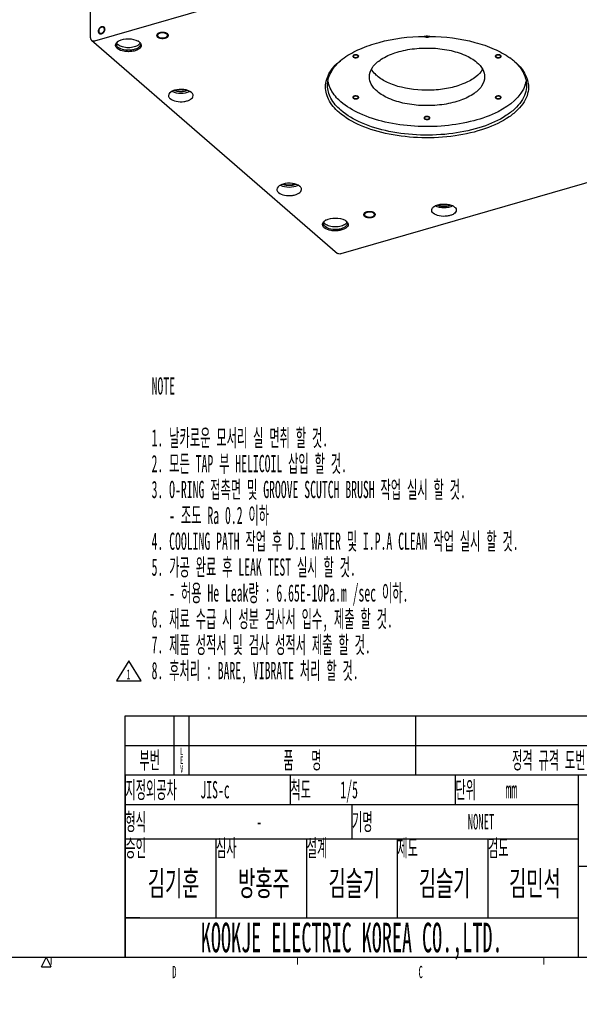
# Model space of a CAD drawing. Header units: millimetres. Extents: x -1 to 4195, y -1 to 2965.
# Tile 5 of 25: x 3123 to 3691, y 2 to 1001. Entities that reach past the tile are written whole.
import ezdxf

# ---------------------------------------------------------------- set-up
doc = ezdxf.new("R2010")
doc.units = ezdxf.units.MM
doc.header["$LTSCALE"] = 231.275
doc.layers.get('0').update_dxf_attribs({"linetype": 'CONTINUOUS'})
doc.layers.add('02___PRT_ALL_AXES', color=7, linetype='CONTINUOUS')
doc.layers.add('7_ALL_FEATURES', color=7, linetype='CONTINUOUS')
doc.styles.get("Standard").update_dxf_attribs({"font": 'txt', "width": 0.5})

# ---------------------------------------------------------------- blocks, each defined once
blk = doc.blocks.new('NAME_BL3', base_point=(3446.77, 142.69))
at = {"color": 2, "linetype": 'Continuous'}
for p, q in [((3230, 90), (3230, 105)), ((3245, 90), (3230, 90))]:
    blk.add_line(p, q, dxfattribs=at)
for s, height, width, p in [('NONET', 15.75, 0.5, (3577.81, 179.63)), ('-', 15.75, 0.5, (3363.56, 179.63)), ('김기훈', 25, 0.583333, (3253.13, 112.5)), ('방홍주', 25, 0.583333, (3344.79, 112.5)), ('김슬기', 25, 0.583333, (3436.46, 112.5)), ('김슬기', 25, 0.583333, (3528.13, 112.5)), ('김민석', 25, 0.583333, (3619.79, 112.5))]:
    blk.add_text(s, height=height, dxfattribs=dict(at, width=width)).set_placement(p)
blk = doc.blocks.new('REV_MARK_BL4', base_point=(3233.94, 340.64))
at = {"color": 2, "linetype": 'Continuous'}
for p, q in [((3233.94, 350.64), (3221.44, 330.64)), ((3246.44, 330.64), (3233.94, 350.64)), ((3221.44, 330.64), (3246.44, 330.64))]:
    blk.add_line(p, q, dxfattribs=at)
at = {"color": 2, "linetype": 'Continuous', "width": 0.5}
blk.add_text('1', height=10, dxfattribs=at).set_placement((3231.44, 332.08))

msp = doc.modelspace()

# ---------------------------------------------------------------- linework, layer by layer
at = {"color": 2, "linetype": 'Continuous'}
for p, q in [((3230, 235), (3230, 295)), ((3230, 295), (4155, 295)), ((3280, 235), (3280, 295)), ((3295, 235), (3295, 295)), ((3525, 235), (3525, 295)), ((3230, 265), (4155, 265)), ((3230, 235), (3690, 235)), ((3230, 235), (3230, 205)), ((3230, 235), (4155, 235)), ((3397.5, 235), (3397.5, 205)), ((3565, 235), (3565, 205)), ((3690, 235), (3690, 205)), ((3690, 235), (3780, 235)), ((3690, 235), (3690, 50)), ((3230, 205), (3690, 205)), ((3230, 204.9999), (3690, 204.9999)), ((3230, 204.9999), (3230, 169.9999)), ((3230, 204.9999), (3690, 204.9999)), ((3230, 204.9999), (3230, 169.9999)), ((3460, 204.9999), (3460, 169.9999)), ((3460, 204.9999), (3460, 169.9999)), ((3690, 204.9999), (3690, 169.9999)), ((3690, 204.9999), (3690, 169.9999)), ((3230, 169.9999), (3690, 169.9999)), ((3230, 169.9999), (3230, 89.9999)), ((3230, 169.9999), (3690, 169.9999)), ((3230, 169.9999), (3690, 169.9999)), ((3322, 169.9999), (3322, 89.9999)), ((3414, 169.9999), (3414, 89.9999)), ((3414, 169.9999), (3598, 169.9999)), ((3414, 169.9999), (3414, 89.9999)), ((3506, 169.9999), (3506, 89.9999)), ((3506, 169.9999), (3506, 89.9999)), ((3598, 169.9999), (3598, 89.9999)), ((3598, 169.9999), (3598, 89.9999)), ((3690, 169.9999), (3690, 89.9999)), ((3690, 142.5), (3780, 142.5)), ((3230, 90), (3690, 90)), ((3230, 90), (3230, 50)), ((3230, 89.9999), (3690, 89.9999)), ((3414, 89.9999), (3598, 89.9999)), ((3690, 90), (3690, 50)), ((3230, 50), (3690, 50)), ((3690, 50), (3780, 50))]:
    msp.add_line(p, q, dxfattribs=at)
at = {"color": 7, "linetype": 'Continuous'}
for p, q in [((3230, 235), (4154.9999, 235)), ((3230, 50), (3230, 235)), ((100.0001, 50), (4180, 50))]:
    msp.add_line(p, q, dxfattribs=at)
at = {"color": 2, "linetype": 'Continuous', "const_width": 1.25}
for points in [[(3150, 50), (3144.9999, 40)], [(3155, 40), (3150, 50)], [(3155, 50), (3155, 42.5)], [(3405, 50), (3405, 42.5)], [(3655.0001, 50), (3655.0001, 42.5)], [(3144.9999, 40), (3155, 40)]]:
    msp.add_lwpolyline(points, dxfattribs=at)
at = {"color": 2, "linetype": 'Continuous'}
for points in [[(3209.6485, 991.7174), (3209.6375, 991.8264), (3209.6097, 992.0414), (3209.6026, 992.3813), (3209.4747, 992.6605), (3209.4073, 992.9761), (3209.2185, 993.207), (3209.0891, 993.4839), (3208.8432, 993.6612), (3208.6485, 993.8951), (3208.3659, 994.0024), (3208.1236, 994.1741), (3207.8083, 994.2149), (3207.5241, 994.3225), (3207.1887, 994.2938), (3206.875, 994.334), (3206.5256, 994.2349), (3206.1828, 994.2033), (3205.8494, 994.0409), (3205.5071, 993.9416), (3205.1911, 993.7206), (3204.856, 993.557), (3204.5706, 993.2856), (3204.2563, 993.0656), (3204.0081, 992.748), (3203.718, 992.4695), (3203.5291, 992.1325), (3203.2874, 991.8203), (3203.1556, 991.467), (3202.9661, 991.1281), (3202.8975, 990.7729), (3202.7685, 990.4221), (3202.7602, 990.0695), (3202.7316, 989.8348), (3202.7202, 989.7174)], [(3202.7202, 989.7174), (3202.7312, 989.6084), (3202.759, 989.3934), (3202.7661, 989.0535), (3202.894, 988.7742), (3202.9614, 988.4586), (3203.1502, 988.2278), (3203.2796, 987.9509), (3203.5255, 987.7735), (3203.7202, 987.5397), (3204.0028, 987.4324), (3204.2451, 987.2607), (3204.5604, 987.2199), (3204.8446, 987.1123), (3205.18, 987.141), (3205.4937, 987.1007), (3205.8431, 987.1999), (3206.1859, 987.2315), (3206.5193, 987.3939), (3206.8616, 987.4932), (3207.1776, 987.7142), (3207.5127, 987.8778), (3207.7981, 988.1491), (3208.1124, 988.3692), (3208.3606, 988.6867), (3208.6507, 988.9652), (3208.8396, 989.3023), (3209.0813, 989.6144), (3209.2131, 989.9677), (3209.4026, 990.3066), (3209.4712, 990.6619), (3209.6002, 991.0126), (3209.6085, 991.3653), (3209.6371, 991.6), (3209.6485, 991.7174)], [(3273.244, 986.9818), (3273.1303, 987.0612), (3272.8956, 987.2164), (3272.5888, 987.4698), (3272.1231, 987.6516), (3271.7319, 987.8737), (3271.2014, 988.0059), (3270.7352, 988.1856), (3270.1514, 988.2654), (3269.608, 988.3986), (3269.0207, 988.4179), (3268.4478, 988.4942), (3267.8608, 988.4566), (3267.2703, 988.4757), (3266.7081, 988.3816), (3266.1243, 988.3438), (3265.5988, 988.1938), (3265.0261, 988.0959), (3264.5834, 987.9019), (3264.0705, 987.7533), (3263.7087, 987.5192), (3263.264, 987.3239), (3262.9996, 987.0586), (3262.6402, 986.8255), (3262.4807, 986.5336), (3262.2143, 986.2619), (3262.1756, 985.9682), (3262.023, 985.6818), (3262.0983, 985.3883), (3262.0601, 985.0931), (3262.2478, 984.8118), (3262.3257, 984.5208), (3262.6166, 984.2545), (3262.7699, 984.0723), (3262.8516, 983.9818)], [(3262.8516, 983.9818), (3262.9653, 983.9025), (3263.2, 983.7472), (3263.5068, 983.4938), (3263.9725, 983.3121), (3264.3637, 983.09), (3264.8942, 982.9577), (3265.3604, 982.778), (3265.9442, 982.6983), (3266.4876, 982.5651), (3267.0749, 982.5457), (3267.6478, 982.4694), (3268.2348, 982.5071), (3268.8253, 982.4879), (3269.3875, 982.5821), (3269.9713, 982.6198), (3270.4968, 982.7698), (3271.0695, 982.8677), (3271.5122, 983.0617), (3272.0251, 983.2103), (3272.3869, 983.4445), (3272.8316, 983.6397), (3273.096, 983.905), (3273.4554, 984.1381), (3273.6149, 984.43), (3273.8813, 984.7017), (3273.92, 984.9954), (3274.0726, 985.2818), (3273.9973, 985.5753), (3274.0354, 985.8705), (3273.8478, 986.1518), (3273.7699, 986.4428), (3273.479, 986.7091), (3273.3257, 986.8913), (3273.244, 986.9818)], [(3483.244, 805.1165), (3483.1303, 805.1958), (3482.8956, 805.3511), (3482.5888, 805.6045), (3482.1231, 805.7862), (3481.7319, 806.0083), (3481.2014, 806.1406), (3480.7352, 806.3203), (3480.1514, 806.4), (3479.608, 806.5332), (3479.0207, 806.5526), (3478.4478, 806.6289), (3477.8608, 806.5912), (3477.2703, 806.6104), (3476.7081, 806.5162), (3476.1243, 806.4785), (3475.5988, 806.3285), (3475.0261, 806.2306), (3474.5834, 806.0366), (3474.0705, 805.888), (3473.7087, 805.6538), (3473.264, 805.4586), (3472.9996, 805.1933), (3472.6402, 804.9602), (3472.4807, 804.6683), (3472.2143, 804.3966), (3472.1756, 804.1029), (3472.023, 803.8165), (3472.0983, 803.523), (3472.0601, 803.2278), (3472.2478, 802.9465), (3472.3257, 802.6555), (3472.6166, 802.3892), (3472.7699, 802.207), (3472.8516, 802.1165)], [(3472.8516, 802.1165), (3472.9653, 802.0371), (3473.2, 801.8819), (3473.5068, 801.6285), (3473.9725, 801.4467), (3474.3637, 801.2246), (3474.8942, 801.0924), (3475.3604, 800.9127), (3475.9442, 800.8329), (3476.4876, 800.6997), (3477.0749, 800.6804), (3477.6478, 800.6041), (3478.2348, 800.6417), (3478.8253, 800.6226), (3479.3875, 800.7167), (3479.9713, 800.7545), (3480.4968, 800.9045), (3481.0695, 801.0024), (3481.5122, 801.1964), (3482.0251, 801.345), (3482.3869, 801.5791), (3482.8316, 801.7744), (3483.096, 802.0397), (3483.4554, 802.2728), (3483.6149, 802.5647), (3483.8813, 802.8364), (3483.92, 803.1301), (3484.0726, 803.4165), (3483.9973, 803.71), (3484.0354, 804.0052), (3483.8478, 804.2865), (3483.7699, 804.5775), (3483.479, 804.8437), (3483.3257, 805.026), (3483.244, 805.1165)]]:
    msp.add_open_spline(points, degree=3, dxfattribs=at)
for points, knots in [([(3533.8343, 984.4463), (3533.9792, 984.3454), (3534.2628, 984.1403), (3535.0568, 983.8362), (3536.2637, 983.6272), (3537.5288, 983.7739), (3538.3761, 984.0356), (3538.7028, 984.227), (3538.8685, 984.3209)], [0, 0, 0, 0, 0.125, 0.25, 0.5, 0.75, 0.875, 1, 1, 1, 1]), ([(3464.1193, 965.8213), (3463.7308, 965.8022), (3462.9489, 965.7534), (3461.6024, 965.2933), (3460.9627, 964.5166), (3461.2724, 963.7364), (3461.9441, 963.2306), (3462.773, 962.9589), (3463.5188, 962.8371), (3463.9216, 962.8311), (3464.1193, 962.8213)], [0, 0, 0, 0, 0.125, 0.25, 0.5, 0.625, 0.75, 0.875, 0.9375, 1, 1, 1, 1]), ([(3464.1193, 962.8213), (3464.5077, 962.8403), (3465.2896, 962.8891), (3466.6361, 963.3492), (3467.2758, 964.1259), (3466.9661, 964.9061), (3466.2944, 965.4119), (3465.4655, 965.6836), (3464.7197, 965.8054), (3464.3169, 965.8114), (3464.1193, 965.8213)], [0, 0, 0, 0, 0.125, 0.25, 0.5, 0.625, 0.75, 0.875, 0.9375, 1, 1, 1, 1]), ([(3606.1474, 965.0713), (3606.0668, 964.9824), (3605.9088, 964.8551), (3605.8464, 964.6613), (3605.7534, 964.5209), (3605.7711, 964.373), (3605.7321, 964.2271), (3605.8089, 964.0808), (3605.8295, 963.9299), (3605.9594, 963.7978), (3606.0373, 963.655), (3606.2137, 963.5362), (3606.4975, 963.2797), (3607.2214, 962.9967), (3608.0537, 962.8285), (3608.6416, 962.8326), (3608.9338, 962.815), (3609.2263, 962.8529), (3609.5283, 962.8633), (3609.7923, 962.9283), (3610.0785, 962.9669), (3610.3139, 963.0565), (3610.5788, 963.1222), (3610.7767, 963.2325), (3611.081, 963.3551), (3611.2277, 963.4906), (3611.3436, 963.5713)], [0, 0, 0, 0, 0.0625, 0.09375, 0.125, 0.15625, 0.1875, 0.21875, 0.25, 0.28125, 0.3125, 0.34375, 0.375, 0.5, 0.625, 0.65625, 0.6875, 0.71875, 0.75, 0.78125, 0.8125, 0.84375, 0.875, 0.90625, 0.9375, 1, 1, 1, 1]), ([(3611.3436, 963.5713), (3611.4242, 963.6601), (3611.5822, 963.7874), (3611.6446, 963.9812), (3611.7376, 964.1216), (3611.7199, 964.2695), (3611.7589, 964.4154), (3611.682, 964.5617), (3611.6615, 964.7126), (3611.5316, 964.8447), (3611.4537, 964.9875), (3611.2772, 965.1064), (3610.9935, 965.3628), (3610.2696, 965.6458), (3609.4373, 965.814), (3608.8494, 965.8099), (3608.5572, 965.8276), (3608.2646, 965.7896), (3607.9627, 965.7793), (3607.6987, 965.7142), (3607.4125, 965.6757), (3607.1771, 965.586), (3606.9122, 965.5203), (3606.7143, 965.41), (3606.41, 965.2874), (3606.2633, 965.1519), (3606.1474, 965.0713)], [0, 0, 0, 0, 0.0625, 0.09375, 0.125, 0.15625, 0.1875, 0.21875, 0.25, 0.28125, 0.3125, 0.34375, 0.375, 0.5, 0.625, 0.65625, 0.6875, 0.71875, 0.75, 0.78125, 0.8125, 0.84375, 0.875, 0.90625, 0.9375, 1, 1, 1, 1]), ([(3293.1653, 929.6563), (3292.9275, 929.5648), (3292.4459, 929.386), (3291.7593, 929.0932), (3290.9474, 928.8864), (3290.2478, 928.7358), (3289.7076, 928.5893), (3289.1079, 928.5295), (3288.3654, 928.4475), (3287.4738, 928.3357), (3286.5547, 928.3744), (3285.6353, 928.3379), (3284.7447, 928.4517), (3284.003, 928.5355), (3283.4038, 928.5966), (3282.8649, 928.7444), (3282.1671, 928.8964), (3281.3556, 929.1059), (3280.6558, 929.4081), (3280.168, 929.5918), (3279.9267, 929.6859)], [0, 0, 0, 0, 0.0625, 0.125, 0.1875, 0.25, 0.28125, 0.3125, 0.375, 0.4375, 0.5, 0.5625, 0.625, 0.6875, 0.71875, 0.75, 0.8125, 0.875, 0.9375, 1, 1, 1, 1]), ([(3461.5212, 923.3213), (3461.4406, 923.2324), (3461.2825, 923.1051), (3461.2202, 922.9113), (3461.1272, 922.7709), (3461.1448, 922.623), (3461.1059, 922.4771), (3461.1827, 922.3308), (3461.2033, 922.1799), (3461.3331, 922.0478), (3461.4111, 921.905), (3461.5875, 921.7862), (3461.8713, 921.5297), (3462.5952, 921.2467), (3463.4274, 921.0785), (3464.0153, 921.0826), (3464.3076, 921.065), (3464.6001, 921.1029), (3464.902, 921.1133), (3465.166, 921.1783), (3465.4522, 921.2169), (3465.6877, 921.3065), (3465.9525, 921.3722), (3466.1504, 921.4825), (3466.4547, 921.6051), (3466.6014, 921.7406), (3466.7173, 921.8213)], [0, 0, 0, 0, 0.0625, 0.09375, 0.125, 0.15625, 0.1875, 0.21875, 0.25, 0.28125, 0.3125, 0.34375, 0.375, 0.5, 0.625, 0.65625, 0.6875, 0.71875, 0.75, 0.78125, 0.8125, 0.84375, 0.875, 0.90625, 0.9375, 1, 1, 1, 1]), ([(3466.7173, 921.8213), (3466.798, 921.9101), (3466.956, 922.0374), (3467.0183, 922.2312), (3467.1113, 922.3716), (3467.0937, 922.5195), (3467.1326, 922.6654), (3467.0558, 922.8117), (3467.0353, 922.9626), (3466.9054, 923.0947), (3466.8274, 923.2375), (3466.651, 923.3564), (3466.3673, 923.6128), (3465.6433, 923.8958), (3464.8111, 924.064), (3464.2232, 924.0599), (3463.9309, 924.0776), (3463.6384, 924.0396), (3463.3365, 924.0293), (3463.0725, 923.9642), (3462.7863, 923.9257), (3462.5508, 923.836), (3462.286, 923.7703), (3462.0881, 923.66), (3461.7838, 923.5374), (3461.6371, 923.4019), (3461.5212, 923.3213)], [0, 0, 0, 0, 0.0625, 0.09375, 0.125, 0.15625, 0.1875, 0.21875, 0.25, 0.28125, 0.3125, 0.34375, 0.375, 0.5, 0.625, 0.65625, 0.6875, 0.71875, 0.75, 0.78125, 0.8125, 0.84375, 0.875, 0.90625, 0.9375, 1, 1, 1, 1]), ([(3608.7455, 924.0713), (3608.357, 924.0522), (3607.5751, 924.0034), (3606.2287, 923.5433), (3605.589, 922.7666), (3605.8986, 921.9864), (3606.5703, 921.4806), (3607.3993, 921.2089), (3608.145, 921.0871), (3608.5478, 921.0811), (3608.7455, 921.0713)], [0, 0, 0, 0, 0.125, 0.25, 0.5, 0.625, 0.75, 0.875, 0.9375, 1, 1, 1, 1]), ([(3608.7455, 921.0713), (3609.134, 921.0903), (3609.9159, 921.1391), (3611.2623, 921.5992), (3611.902, 922.3759), (3611.5924, 923.1561), (3610.9206, 923.6619), (3610.0917, 923.9336), (3609.3459, 924.0554), (3608.9432, 924.0614), (3608.7455, 924.0713)], [0, 0, 0, 0, 0.125, 0.25, 0.5, 0.625, 0.75, 0.875, 0.9375, 1, 1, 1, 1]), ([(3539.0304, 902.4463), (3538.9168, 902.5256), (3538.7744, 902.657), (3538.4726, 902.7827), (3538.0632, 902.9926), (3537.2194, 903.1731), (3536.3279, 903.2277), (3535.7622, 903.1476), (3535.4707, 903.1269), (3535.2078, 903.0524), (3534.9216, 903.0033), (3534.7002, 902.9063), (3534.4437, 902.832), (3534.2628, 902.7149), (3534.0405, 902.6173), (3533.9083, 902.4847), (3533.7286, 902.3681), (3533.6488, 902.2222), (3533.5156, 902.0863), (3533.4963, 901.9395), (3533.42, 901.7963), (3533.4575, 901.6495), (3533.4389, 901.502), (3533.5311, 901.3611), (3533.5912, 901.1681), (3533.7526, 901.0368), (3533.8343, 900.9463)], [0, 0, 0, 0, 0.0625, 0.09375, 0.125, 0.25, 0.375, 0.40625, 0.4375, 0.46875, 0.5, 0.53125, 0.5625, 0.59375, 0.625, 0.65625, 0.6875, 0.71875, 0.75, 0.78125, 0.8125, 0.84375, 0.875, 0.90625, 0.9375, 1, 1, 1, 1]), ([(3533.8343, 900.9463), (3533.9479, 900.8669), (3534.0904, 900.7355), (3534.3921, 900.6098), (3534.8015, 900.3999), (3535.6453, 900.2194), (3536.5368, 900.1649), (3537.1026, 900.2449), (3537.394, 900.2657), (3537.6569, 900.3401), (3537.9432, 900.3892), (3538.1646, 900.4862), (3538.421, 900.5605), (3538.6019, 900.6776), (3538.8243, 900.7752), (3538.9565, 900.9079), (3539.1362, 901.0244), (3539.2159, 901.1704), (3539.3491, 901.3062), (3539.3685, 901.453), (3539.4447, 901.5963), (3539.4072, 901.743), (3539.4259, 901.8906), (3539.3337, 902.0314), (3539.2736, 902.2245), (3539.1122, 902.3557), (3539.0304, 902.4463)], [0, 0, 0, 0, 0.0625, 0.09375, 0.125, 0.25, 0.375, 0.40625, 0.4375, 0.46875, 0.5, 0.53125, 0.5625, 0.59375, 0.625, 0.65625, 0.6875, 0.71875, 0.75, 0.78125, 0.8125, 0.84375, 0.875, 0.90625, 0.9375, 1, 1, 1, 1]), ([(3403.1653, 834.3935), (3402.9275, 834.3021), (3402.4459, 834.1232), (3401.7593, 833.8304), (3400.9474, 833.6236), (3400.2478, 833.473), (3399.7076, 833.3265), (3399.1079, 833.2668), (3398.3654, 833.1847), (3397.4738, 833.073), (3396.5547, 833.1116), (3395.6353, 833.0751), (3394.7447, 833.1889), (3394.003, 833.2727), (3393.4038, 833.3338), (3392.8649, 833.4816), (3392.1671, 833.6336), (3391.3556, 833.8431), (3390.6558, 834.1453), (3390.168, 834.329), (3389.9267, 834.4231)], [0, 0, 0, 0, 0.0625, 0.125, 0.1875, 0.25, 0.28125, 0.3125, 0.375, 0.4375, 0.5, 0.5625, 0.625, 0.6875, 0.71875, 0.75, 0.8125, 0.875, 0.9375, 1, 1, 1, 1]), ([(3547.0196, 813.3767), (3547.2558, 813.2841), (3547.7342, 813.1032), (3548.4156, 812.8073), (3549.2237, 812.5969), (3549.9206, 812.4431), (3550.4581, 812.2942), (3551.0568, 812.2318), (3551.7977, 812.1464), (3552.6873, 812.0307), (3553.6071, 812.0652), (3554.5258, 812.0246), (3555.4184, 812.1344), (3556.1615, 812.2149), (3556.7618, 812.2733), (3557.3033, 812.4187), (3558.0038, 812.5676), (3558.8191, 812.7735), (3559.5242, 813.0725), (3560.0153, 813.254), (3560.2582, 813.3471)], [0, 0, 0, 0, 0.0625, 0.125, 0.1875, 0.25, 0.28125, 0.3125, 0.375, 0.4375, 0.5, 0.5625, 0.625, 0.6875, 0.71875, 0.75, 0.8125, 0.875, 0.9375, 1, 1, 1, 1])]:
    msp.add_open_spline(points, degree=3, knots=knots, dxfattribs=at)
at = {"layer": '02___PRT_ALL_AXES', "color": 7, "linetype": 'Continuous'}
for centre, radius, start, end in [((3207.1633, 991.8484), 1.9042, 49.1689453, 54.5981292), ((3606.8666, 964.3213), 0.6211, 171.356052, 179.8436564), ((3610.6244, 964.3212), 0.6211, 351.356052, 359.8436564), ((3462.1078, 943.6535), 26.6918, 190.7656035, 194.7567496), ((3462.9991, 943.8878), 27.6133, 194.7557479, 197.7536394), ((3610.3106, 943.7586), 27.1499, 341.9318608, 349.6339839), ((3462.2403, 922.5713), 0.6211, 171.356052, 179.8436564), ((3465.9982, 922.5712), 0.6211, 351.356052, 359.8436564), ((3534.5534, 901.6962), 0.6211, 180.1563436, 188.643948), ((3538.3113, 901.6963), 0.6211, 0.1563436, 8.643948)]:
    msp.add_arc(centre, radius, start, end, dxfattribs=at)
for points in [[(3203.464, 991.0589), (3203.324, 990.6798), (3203.2399, 990.2715), (3203.2399, 989.8674)], [(3203.2399, 989.8674), (3203.2399, 989.5056), (3203.3102, 989.1328), (3203.464, 988.8053)], [(3208.9047, 992.6295), (3208.7878, 992.8786), (3208.6165, 993.1092), (3208.4083, 993.2892)], [(3209.1288, 991.5674), (3209.1288, 991.9292), (3209.0585, 992.302), (3208.9047, 992.6295)], [(3208.9047, 990.3759), (3209.0447, 990.755), (3209.1288, 991.1632), (3209.1288, 991.5674)], [(3203.464, 988.8053), (3203.581, 988.5562), (3203.7522, 988.3255), (3203.9604, 988.1456)], [(3203.9604, 988.1456), (3204.2618, 987.8852), (3204.6623, 987.7214), (3205.0575, 987.6718)], [(3262.9914, 985.149), (3263.0653, 984.8697), (3263.2319, 984.612), (3263.429, 984.4008)], [(3263.6311, 984.2068), (3264.0116, 983.8772), (3264.4732, 983.6393), (3264.9431, 983.4588)], [(3272.4645, 986.7568), (3272.084, 987.0864), (3271.6224, 987.3243), (3271.1525, 987.5049)], [(3273.1042, 985.8147), (3273.0303, 986.0939), (3272.8637, 986.3516), (3272.6666, 986.5628)], [(3534.5638, 984.3663), (3535.0142, 984.1131), (3535.5445, 983.9989), (3536.0598, 983.9602)], [(3536.0598, 983.9602), (3536.4288, 983.9325), (3536.8035, 983.9454), (3537.1693, 984.0018)], [(3537.1693, 984.0018), (3537.5314, 984.0576), (3537.8945, 984.1556), (3538.2205, 984.3227)], [(3461.6819, 964.0431), (3461.7783, 963.8321), (3461.9682, 963.6652), (3462.1647, 963.5419)], [(3466.5566, 964.5994), (3466.4602, 964.8104), (3466.2703, 964.9773), (3466.0738, 965.1006)], [(3606.2454, 964.323), (3606.245, 964.1597), (3606.3174, 963.993), (3606.4183, 963.8646)], [(3606.5804, 964.9463), (3606.423, 964.81), (3606.2837, 964.6205), (3606.2525, 964.4147)], [(3608.0086, 963.1268), (3608.3744, 963.0704), (3608.749, 963.0575), (3609.1181, 963.0852)], [(3609.4824, 965.5157), (3609.1166, 965.5721), (3608.7419, 965.585), (3608.3729, 965.5573)], [(3610.9106, 963.6963), (3611.0679, 963.8326), (3611.2073, 964.022), (3611.2385, 964.2278)], [(3611.2456, 964.3195), (3611.246, 964.4828), (3611.1736, 964.6495), (3611.0727, 964.7779)], [(3461.6192, 922.573), (3461.6188, 922.4097), (3461.6911, 922.243), (3461.7921, 922.1146)], [(3461.9542, 923.1963), (3461.7968, 923.06), (3461.6575, 922.8705), (3461.6262, 922.6647)], [(3463.3824, 921.3768), (3463.7481, 921.3204), (3464.1228, 921.3075), (3464.4919, 921.3352)], [(3464.8561, 923.7657), (3464.4904, 923.8221), (3464.1157, 923.835), (3463.7466, 923.8073)], [(3466.2843, 921.9463), (3466.4417, 922.0826), (3466.581, 922.272), (3466.6123, 922.4778)], [(3466.6193, 922.5695), (3466.6197, 922.7328), (3466.5474, 922.8995), (3466.4464, 923.0279)], [(3606.3082, 922.2931), (3606.4046, 922.0821), (3606.5944, 921.9152), (3606.7909, 921.7919)], [(3611.1828, 922.8494), (3611.0864, 923.0604), (3610.8965, 923.2273), (3610.7001, 923.3506)], [(3533.9394, 901.6028), (3533.964, 901.4403), (3534.0565, 901.2862), (3534.1687, 901.166)], [(3536.805, 902.9323), (3536.4359, 902.96), (3536.0613, 902.9471), (3535.6955, 902.8907)], [(3536.0598, 900.4602), (3536.4288, 900.4325), (3536.8035, 900.4454), (3537.1693, 900.5018)], [(3538.9254, 901.7897), (3538.9007, 901.9523), (3538.8083, 902.1063), (3538.6961, 902.2265)], [(3472.9914, 803.2836), (3473.0653, 803.0043), (3473.2319, 802.7467), (3473.429, 802.5355)], [(3473.6311, 802.3415), (3474.0116, 802.0119), (3474.4732, 801.774), (3474.9431, 801.5934)], [(3482.4645, 804.8915), (3482.084, 805.2211), (3481.6224, 805.459), (3481.1525, 805.6395)], [(3483.1042, 803.9493), (3483.0303, 804.2286), (3482.8637, 804.4863), (3482.6666, 804.6974)]]:
    msp.add_open_spline(points, degree=3, dxfattribs=at)
for points, knots in [([(3208.2664, 993.4005), (3207.5446, 993.9135), (3205.1791, 993.7246), (3203.8342, 992.061), (3203.464, 991.0589)], [0, 0, 0, 0, 0.45324209, 1, 1, 1, 1]), ([(3205.0575, 987.6718), (3205.4317, 987.6247), (3207.0934, 987.8052), (3208.4698, 989.1986), (3208.9047, 990.3759)], [0, 0, 0, 0, 0.23105415, 1, 1, 1, 1]), ([(3271.1525, 987.5049), (3270.326, 987.8224), (3268.4664, 988.1165), (3265.6484, 987.973), (3262.9465, 986.6963), (3262.9478, 985.4799)], [0, 0, 0, 0, 0.29274452, 0.59780784, 1, 1, 1, 1]), ([(3262.9478, 985.4799), (3262.9478, 985.4245), (3262.9553, 985.3129), (3262.9771, 985.2032), (3262.9914, 985.149)], [0, 0, 0, 0, 0.496673, 1, 1, 1, 1]), ([(3263.429, 984.4008), (3263.4604, 984.3672), (3263.5261, 984.3008), (3263.5952, 984.2379), (3263.6311, 984.2068)], [0, 0, 0, 0, 0.49239932, 1, 1, 1, 1]), ([(3264.9431, 983.4588), (3265.7696, 983.1412), (3267.6292, 982.8471), (3270.4472, 982.9906), (3273.1491, 984.2674), (3273.1478, 985.4837)], [0, 0, 0, 0, 0.29274452, 0.59780784, 1, 1, 1, 1]), ([(3272.6666, 986.5628), (3272.6352, 986.5964), (3272.5695, 986.6629), (3272.5004, 986.7258), (3272.4645, 986.7568)], [0, 0, 0, 0, 0.49239932, 1, 1, 1, 1]), ([(3273.1478, 985.4837), (3273.1478, 985.5391), (3273.1403, 985.6507), (3273.1185, 985.7604), (3273.1042, 985.8147)], [0, 0, 0, 0, 0.496673, 1, 1, 1, 1]), ([(3534.2673, 984.5713), (3534.3111, 984.5334), (3534.4069, 984.4602), (3534.5094, 984.3969), (3534.5638, 984.3663)], [0, 0, 0, 0, 0.48102866, 1, 1, 1, 1]), ([(3223.0145, 975.9459), (3222.8711, 976.0701), (3222.3608, 976.5503), (3221.9327, 977.1277), (3221.7169, 977.5916)], [0, 0, 0, 0, 0.27050478, 1, 1, 1, 1]), ([(3243.7991, 975.9459), (3242.5618, 974.8742), (3239.0774, 973.3832), (3233.407, 972.7046), (3227.7362, 973.3827), (3224.252, 974.8742), (3223.0145, 975.9459)], [0, 0, 0, 0, 0.22394842, 0.49999808, 0.77602605, 1, 1, 1, 1]), ([(3245.1386, 977.685), (3244.927, 977.1939), (3244.4842, 976.5812), (3243.9505, 976.077), (3243.7991, 975.9459)], [0, 0, 0, 0, 0.72754263, 1, 1, 1, 1]), ([(3477.9328, 943.4463), (3477.9327, 946.7467), (3480.7454, 954.1582), (3490.5725, 962.3723), (3504.5343, 968.5644), (3521.6251, 972.2567), (3540.1703, 973.1382), (3558.3555, 971.0985), (3574.3488, 966.3738), (3583.5272, 961.1609), (3587.0949, 958.0713)], [0, 0, 0, 0, 0.07975534, 0.17885088, 0.30257462, 0.44595187, 0.59891465, 0.74943431, 0.88595251, 1, 1, 1, 1]), ([(3462.1647, 965.1006), (3462.0824, 965.049), (3461.8222, 964.863), (3461.6195, 964.5481), (3461.6195, 964.3213)], [0, 0, 0, 0, 0.29983562, 1, 1, 1, 1]), ([(3461.6195, 964.3213), (3461.6195, 964.2743), (3461.6303, 964.1784), (3461.6617, 964.0873), (3461.6819, 964.0431)], [0, 0, 0, 0, 0.49115013, 1, 1, 1, 1]), ([(3464.1193, 965.5713), (3463.934, 965.5713), (3463.2633, 965.5322), (3462.5789, 965.3606), (3462.1647, 965.1006)], [0, 0, 0, 0, 0.27471816, 1, 1, 1, 1]), ([(3462.1647, 963.5419), (3462.2896, 963.4635), (3462.9005, 963.1685), (3463.5917, 963.0713), (3464.1193, 963.0713)], [0, 0, 0, 0, 0.21844087, 1, 1, 1, 1]), ([(3466.0738, 965.1006), (3465.9489, 965.179), (3465.338, 965.474), (3464.6468, 965.5713), (3464.1193, 965.5713)], [0, 0, 0, 0, 0.21844087, 1, 1, 1, 1]), ([(3464.1193, 963.0713), (3464.3045, 963.0713), (3464.9752, 963.1103), (3465.6596, 963.2819), (3466.0738, 963.5419)], [0, 0, 0, 0, 0.27471816, 1, 1, 1, 1]), ([(3466.0738, 963.5419), (3466.1561, 963.5935), (3466.4163, 963.7795), (3466.619, 964.0945), (3466.619, 964.3213)], [0, 0, 0, 0, 0.29983562, 1, 1, 1, 1]), ([(3466.619, 964.3213), (3466.619, 964.3682), (3466.6082, 964.4641), (3466.5768, 964.5552), (3466.5566, 964.5994)], [0, 0, 0, 0, 0.49115013, 1, 1, 1, 1]), ([(3606.4183, 963.8646), (3606.4925, 963.7702), (3606.9394, 963.3698), (3607.5421, 963.1987), (3608.0086, 963.1268)], [0, 0, 0, 0, 0.20279357, 1, 1, 1, 1]), ([(3608.3729, 965.5573), (3608.1916, 965.5437), (3607.5653, 965.4597), (3606.9239, 965.2437), (3606.5804, 964.9463)], [0, 0, 0, 0, 0.2857507, 1, 1, 1, 1]), ([(3609.1181, 963.0852), (3609.2993, 963.0988), (3609.9257, 963.1829), (3610.5671, 963.3988), (3610.9106, 963.6963)], [0, 0, 0, 0, 0.2857507, 1, 1, 1, 1]), ([(3611.0727, 964.7779), (3610.9985, 964.8723), (3610.5516, 965.2727), (3609.9489, 965.4438), (3609.4824, 965.5157)], [0, 0, 0, 0, 0.20279357, 1, 1, 1, 1]), ([(3485.7699, 944.4097), (3485.1686, 944.9304), (3482.9962, 946.9502), (3481.1174, 949.3128), (3480.0631, 951.2123)], [0, 0, 0, 0, 0.26799756, 1, 1, 1, 1]), ([(3592.8015, 951.2123), (3591.1114, 948.1668), (3585.5459, 942.3819), (3574.2038, 936.1815), (3559.8761, 931.7911), (3538.271, 928.8845), (3516.256, 930.5009), (3496.9123, 936.9187), (3488.9353, 941.6684), (3485.7699, 944.4097)], [0, 0, 0, 0, 0.09004493, 0.2012482, 0.33174156, 0.47504701, 0.7636114, 0.89174532, 1, 1, 1, 1]), ([(3587.0949, 958.0713), (3589.4033, 956.0721), (3593.284, 951.7592), (3594.9319, 946.0555), (3594.9319, 943.4463)], [0, 0, 0, 0, 0.53924667, 1, 1, 1, 1]), ([(3485.7699, 928.8213), (3483.4614, 930.8204), (3479.5807, 935.1333), (3477.9328, 940.837), (3477.9328, 943.4463)], [0, 0, 0, 0, 0.53924667, 1, 1, 1, 1]), ([(3594.9319, 943.4463), (3594.932, 940.1458), (3592.1193, 932.7343), (3582.2923, 924.5202), (3568.3304, 918.3282), (3551.2397, 914.6358), (3532.6944, 913.7544), (3514.5092, 915.794), (3498.516, 920.5187), (3489.3375, 925.7316), (3485.7699, 928.8213)], [0, 0, 0, 0, 0.07975534, 0.17885088, 0.30257462, 0.44595187, 0.59891465, 0.74943431, 0.88595251, 1, 1, 1, 1]), ([(3280.3267, 929.848), (3279.4389, 929.5917), (3276.8631, 928.6977), (3274.078, 926.3504), (3274.0767, 924.4378)], [0, 0, 0, 0, 0.32573479, 1, 1, 1, 1]), ([(3297.402, 927.5604), (3295.3535, 929.3343), (3289.3262, 931.0285), (3283.3709, 930.7268), (3280.3267, 929.848)], [0, 0, 0, 0, 0.46097813, 1, 1, 1, 1]), ([(3292.4621, 929.871), (3290.6309, 929.0358), (3286.539, 928.4159), (3282.4461, 929.0528), (3280.6269, 929.9005)], [0, 0, 0, 0, 0.50069786, 1, 1, 1, 1]), ([(3448.9638, 918.1963), (3447.4809, 919.4805), (3442.3529, 924.3808), (3438.2691, 930.5671), (3436.7008, 935.4678)], [0, 0, 0, 0, 0.2760216, 1, 1, 1, 1]), ([(3636.1217, 935.3381), (3632.1249, 923.0535), (3612.4701, 908.1509), (3583.0937, 897.8488), (3554.2402, 892.9436), (3524.0089, 892.5662), (3494.8105, 896.6011), (3469.3075, 904.6954), (3454.7081, 913.2216), (3448.9638, 918.1963)], [0, 0, 0, 0, 0.18851059, 0.31701154, 0.46107689, 0.61130819, 0.75723213, 0.88911299, 1, 1, 1, 1]), ([(3274.0767, 924.4378), (3274.0765, 924.1634), (3274.2364, 922.9529), (3275.0476, 921.9198), (3275.7513, 921.3104)], [0, 0, 0, 0, 0.22764038, 1, 1, 1, 1]), ([(3275.7513, 921.3104), (3277.4134, 919.871), (3282.2512, 918.1864), (3288.4269, 917.9861), (3293.404, 919.0929), (3296.9287, 920.5608), (3299.0756, 922.8999), (3299.0766, 924.4329)], [0, 0, 0, 0, 0.25077875, 0.55577262, 0.70036475, 0.82514695, 1, 1, 1, 1]), ([(3277.6128, 928.7402), (3280.3251, 927.3431), (3286.5687, 926.35), (3292.8114, 927.3394), (3295.5267, 928.7327)], [0, 0, 0, 0, 0.49992312, 1, 1, 1, 1]), ([(3299.0766, 924.4329), (3299.0768, 924.7073), (3298.917, 925.9178), (3298.1057, 926.9509), (3297.402, 927.5604)], [0, 0, 0, 0, 0.22764038, 1, 1, 1, 1]), ([(3461.7921, 922.1146), (3461.8663, 922.0202), (3462.3132, 921.6198), (3462.9158, 921.4487), (3463.3824, 921.3768)], [0, 0, 0, 0, 0.20279357, 1, 1, 1, 1]), ([(3463.7466, 923.8073), (3463.5654, 923.7937), (3462.939, 923.7097), (3462.2976, 923.4937), (3461.9542, 923.1963)], [0, 0, 0, 0, 0.2857507, 1, 1, 1, 1]), ([(3464.4919, 921.3352), (3464.6731, 921.3488), (3465.2995, 921.4329), (3465.9409, 921.6488), (3466.2843, 921.9463)], [0, 0, 0, 0, 0.2857507, 1, 1, 1, 1]), ([(3466.4464, 923.0279), (3466.3722, 923.1223), (3465.9253, 923.5227), (3465.3227, 923.6938), (3464.8561, 923.7657)], [0, 0, 0, 0, 0.20279357, 1, 1, 1, 1]), ([(3606.7909, 923.3506), (3606.7087, 923.299), (3606.4484, 923.113), (3606.2457, 922.7981), (3606.2457, 922.5713)], [0, 0, 0, 0, 0.29983562, 1, 1, 1, 1]), ([(3606.2457, 922.5713), (3606.2457, 922.5243), (3606.2566, 922.4284), (3606.288, 922.3373), (3606.3082, 922.2931)], [0, 0, 0, 0, 0.49115013, 1, 1, 1, 1]), ([(3608.7455, 923.8213), (3608.5603, 923.8213), (3607.8895, 923.7822), (3607.2051, 923.6106), (3606.7909, 923.3506)], [0, 0, 0, 0, 0.27471816, 1, 1, 1, 1]), ([(3606.7909, 921.7919), (3606.9158, 921.7135), (3607.5268, 921.4185), (3608.2179, 921.3213), (3608.7455, 921.3213)], [0, 0, 0, 0, 0.21844087, 1, 1, 1, 1]), ([(3610.7001, 923.3506), (3610.5752, 923.429), (3609.9642, 923.724), (3609.273, 923.8213), (3608.7455, 923.8213)], [0, 0, 0, 0, 0.21844087, 1, 1, 1, 1]), ([(3608.7455, 921.3213), (3608.9307, 921.3213), (3609.6015, 921.3603), (3610.2859, 921.5319), (3610.7001, 921.7919)], [0, 0, 0, 0, 0.27471816, 1, 1, 1, 1]), ([(3610.7001, 921.7919), (3610.7823, 921.8435), (3611.0425, 922.0295), (3611.2453, 922.3445), (3611.2453, 922.5713)], [0, 0, 0, 0, 0.29983562, 1, 1, 1, 1]), ([(3611.2453, 922.5713), (3611.2453, 922.6182), (3611.2344, 922.7141), (3611.203, 922.8052), (3611.1828, 922.8494)], [0, 0, 0, 0, 0.49115013, 1, 1, 1, 1]), ([(3535.6955, 902.8907), (3535.4544, 902.8536), (3534.7777, 902.7097), (3533.931, 902.1833), (3533.9323, 901.6945)], [0, 0, 0, 0, 0.33291397, 1, 1, 1, 1]), ([(3534.1687, 901.166), (3534.184, 901.1496), (3534.2161, 901.1171), (3534.2498, 901.0864), (3534.2673, 901.0713)], [0, 0, 0, 0, 0.49247009, 1, 1, 1, 1]), ([(3534.2673, 901.0713), (3534.3683, 900.9838), (3534.9075, 900.6346), (3535.5576, 900.4979), (3536.0598, 900.4602)], [0, 0, 0, 0, 0.20962462, 1, 1, 1, 1]), ([(3538.5974, 902.3213), (3538.4965, 902.4087), (3537.9572, 902.7579), (3537.3072, 902.8946), (3536.805, 902.9323)], [0, 0, 0, 0, 0.20962462, 1, 1, 1, 1]), ([(3537.1693, 900.5018), (3537.4104, 900.539), (3538.0871, 900.6828), (3538.9337, 901.2092), (3538.9324, 901.698)], [0, 0, 0, 0, 0.33291397, 1, 1, 1, 1]), ([(3538.6961, 902.2265), (3538.6807, 902.2429), (3538.6487, 902.2754), (3538.6149, 902.3061), (3538.5974, 902.3213)], [0, 0, 0, 0, 0.49247009, 1, 1, 1, 1]), ([(3390.3267, 834.5852), (3389.4389, 834.329), (3386.8631, 833.4349), (3384.078, 831.0876), (3384.0767, 829.175)], [0, 0, 0, 0, 0.32573479, 1, 1, 1, 1]), ([(3387.6128, 833.4774), (3390.3251, 832.0803), (3396.5687, 831.0872), (3402.8114, 832.0766), (3405.5267, 833.4699)], [0, 0, 0, 0, 0.49992312, 1, 1, 1, 1]), ([(3407.402, 832.2976), (3405.3535, 834.0715), (3399.3262, 835.7657), (3393.3709, 835.464), (3390.3267, 834.5852)], [0, 0, 0, 0, 0.46097813, 1, 1, 1, 1]), ([(3402.4621, 834.6082), (3400.6309, 833.773), (3396.539, 833.1531), (3392.4461, 833.79), (3390.6269, 834.6377)], [0, 0, 0, 0, 0.50069786, 1, 1, 1, 1]), ([(3409.0766, 829.1701), (3409.0768, 829.4445), (3408.917, 830.655), (3408.1057, 831.6881), (3407.402, 832.2976)], [0, 0, 0, 0, 0.22764038, 1, 1, 1, 1]), ([(3384.0767, 829.175), (3384.0765, 828.9006), (3384.2364, 827.6901), (3385.0476, 826.657), (3385.7513, 826.0476)], [0, 0, 0, 0, 0.22764038, 1, 1, 1, 1]), ([(3385.7513, 826.0476), (3387.4134, 824.6082), (3392.2512, 822.9236), (3398.4269, 822.7233), (3403.404, 823.8301), (3406.9287, 825.298), (3409.0756, 827.6371), (3409.0766, 829.1701)], [0, 0, 0, 0, 0.25077875, 0.55577262, 0.70036475, 0.82514695, 1, 1, 1, 1]), ([(3541.1696, 808.1285), (3541.17, 808.6859), (3541.6387, 810.2768), (3543.9318, 812.2849), (3546.1377, 813.1687), (3547.4196, 813.5388)], [0, 0, 0, 0, 0.19118905, 0.54234958, 1, 1, 1, 1]), ([(3562.6196, 812.4235), (3559.9043, 811.0301), (3553.6617, 810.0407), (3547.418, 811.0338), (3544.7058, 812.4309)], [0, 0, 0, 0, 0.50007688, 1, 1, 1, 1]), ([(3547.4196, 813.5388), (3550.4639, 814.4176), (3556.4191, 814.7192), (3562.4465, 813.0251), (3564.4949, 811.2511)], [0, 0, 0, 0, 0.53902187, 1, 1, 1, 1]), ([(3547.7198, 813.5913), (3549.539, 812.7436), (3553.6319, 812.1066), (3557.7239, 812.7265), (3559.555, 813.5617)], [0, 0, 0, 0, 0.49930214, 1, 1, 1, 1]), ([(3564.4949, 811.2511), (3564.7541, 811.0266), (3565.6064, 810.1882), (3566.1701, 808.9828), (3566.1696, 808.1237)], [0, 0, 0, 0, 0.28524661, 1, 1, 1, 1]), ([(3481.1525, 805.6395), (3480.326, 805.957), (3478.4664, 806.2512), (3475.6484, 806.1077), (3472.9465, 804.8309), (3472.9478, 803.6145)], [0, 0, 0, 0, 0.29274452, 0.59780784, 1, 1, 1, 1]), ([(3472.9478, 803.6145), (3472.9478, 803.5592), (3472.9553, 803.4476), (3472.9771, 803.3379), (3472.9914, 803.2836)], [0, 0, 0, 0, 0.496673, 1, 1, 1, 1]), ([(3473.429, 802.5355), (3473.4604, 802.5019), (3473.5261, 802.4354), (3473.5952, 802.3725), (3473.6311, 802.3415)], [0, 0, 0, 0, 0.49239932, 1, 1, 1, 1]), ([(3474.9431, 801.5934), (3475.7696, 801.2759), (3477.6292, 800.9817), (3480.4472, 801.1253), (3483.1491, 802.402), (3483.1478, 803.6184)], [0, 0, 0, 0, 0.29274452, 0.59780784, 1, 1, 1, 1]), ([(3482.6666, 804.6974), (3482.6352, 804.7311), (3482.5695, 804.7975), (3482.5004, 804.8604), (3482.4645, 804.8915)], [0, 0, 0, 0, 0.49239932, 1, 1, 1, 1]), ([(3483.1478, 803.6184), (3483.1478, 803.6738), (3483.1403, 803.7854), (3483.1185, 803.8951), (3483.1042, 803.9493)], [0, 0, 0, 0, 0.496673, 1, 1, 1, 1]), ([(3542.8443, 805.0011), (3542.5851, 805.2256), (3541.7327, 806.064), (3541.169, 807.2694), (3541.1696, 808.1285)], [0, 0, 0, 0, 0.28524661, 1, 1, 1, 1]), ([(3566.1696, 808.1237), (3566.1685, 806.5907), (3564.0216, 804.2516), (3560.4969, 802.7836), (3555.5198, 801.6768), (3549.3441, 801.8772), (3544.5063, 803.5617), (3542.8443, 805.0011)], [0, 0, 0, 0, 0.17485305, 0.29963525, 0.44422738, 0.74922125, 1, 1, 1, 1]), ([(3433.0145, 794.0806), (3432.8711, 794.2048), (3432.3608, 794.685), (3431.9327, 795.2623), (3431.7169, 795.7262)], [0, 0, 0, 0, 0.27050478, 1, 1, 1, 1]), ([(3453.7991, 794.0806), (3452.5618, 793.0088), (3449.0774, 791.5179), (3443.407, 790.8393), (3437.7362, 791.5174), (3434.252, 793.0088), (3433.0145, 794.0806)], [0, 0, 0, 0, 0.22394842, 0.49999808, 0.77602605, 1, 1, 1, 1]), ([(3455.1386, 795.8196), (3454.927, 795.3285), (3454.4842, 794.7158), (3453.9505, 794.2117), (3453.7991, 794.0806)], [0, 0, 0, 0, 0.72754263, 1, 1, 1, 1])]:
    msp.add_open_spline(points, degree=3, knots=knots, dxfattribs=at)
at = {"layer": '7_ALL_FEATURES', "color": 7, "linetype": 'Continuous'}
for p, q in [((3194.926, 983.1373), (3194.926, 1567.2714)), ((3199.2561, 980.0571), (3623.6086, 1102.5571)), ((3195.9829, 980.6076), (3445.7329, 764.3178)), ((3244.0048, 979.2429), (3244.6651, 978.7318)), ((3873.3586, 886.2673), (3449.0061, 763.7673)), ((3454.0048, 797.3776), (3454.6651, 796.8665))]:
    msp.add_line(p, q, dxfattribs=at)
for centre, radius, start, end in [((3228.4899, 971.1667), 9.8767, 121.5257647, 125.2127577), ((3229.1083, 970.1665), 11.0527, 119.0253069, 121.5472542), ((3237.9651, 970.6004), 10.5465, 56.2144288, 60.1523235), ((3238.535, 971.4657), 9.5104, 54.8707825, 56.1691748), ((3536.4249, 778.7825), 205.7714, 90.7235192, 90.8387499), ((3536.4261, 778.687), 205.8668, 90.6033748, 90.7235193), ((3536.4294, 778.4278), 206.126, 89.1654733, 90.6032318), ((3224.4575, 976.3452), 3.0507, 168.1019912, 179.9508938), ((3581.1475, 907.0043), 68.2847, 51.0855004, 54.8013983), ((3582.95, 912.6678), 62.6157, 49.1558124, 53.1235865), ((3587.1601, 917.5919), 56.1373, 46.8769318, 49.1195748), ((3585.421, 912.3521), 61.4392, 49.1181794, 51.0535829), ((3434.4575, 794.4798), 3.0507, 168.1019912, 179.9508938), ((3438.4899, 789.3014), 9.8767, 121.5257647, 125.2127577), ((3439.1083, 788.3011), 11.0527, 119.0253069, 121.5472542), ((3447.9651, 788.7351), 10.5465, 56.2144288, 60.1523235), ((3448.535, 789.6004), 9.5104, 54.8707825, 56.1691748)]:
    msp.add_arc(centre, radius, start, end, dxfattribs=at)
for points, knots in [([(3194.926, 983.1373), (3194.926, 982.887), (3195.0016, 981.9601), (3195.471, 981.0502), (3195.9857, 980.6053)], [0, 0, 0, 0, 0.26898621, 1, 1, 1, 1]), ([(3195.9857, 980.6053), (3196.6056, 980.0694), (3197.8508, 979.7523), (3198.9573, 979.9709), (3199.2561, 980.0571)], [0, 0, 0, 0, 0.72489078, 1, 1, 1, 1]), ([(3223.7456, 979.831), (3226.6611, 981.45), (3233.4967, 982.5374), (3240.3383, 981.4014), (3243.214, 979.7479)], [0, 0, 0, 0, 0.50132868, 1, 1, 1, 1]), ([(3452.3275, 962.7834), (3457.2778, 966.2841), (3468.7748, 972.4813), (3495.6603, 981.5828), (3518.0562, 984.3069), (3533.4128, 984.5318)], [0, 0, 0, 0, 0.21413988, 0.45756763, 1, 1, 1, 1]), ([(3539.4315, 984.532), (3554.7836, 984.3083), (3577.1737, 981.5883), (3604.0568, 972.4956), (3615.5552, 966.3026), (3620.5077, 962.8037)], [0, 0, 0, 0, 0.54237052, 0.78579616, 1, 1, 1, 1]), ([(3222.1485, 972.2318), (3221.2962, 972.9699), (3219.8018, 974.9986), (3220.8251, 977.3329), (3221.5303, 978.1251)], [0, 0, 0, 0, 0.51526624, 1, 1, 1, 1]), ([(3223.0145, 973.3478), (3222.7658, 973.5632), (3221.9481, 974.3675), (3221.4069, 975.5235), (3221.4068, 976.3478)], [0, 0, 0, 0, 0.2852263, 1, 1, 1, 1]), ([(3221.4723, 976.9741), (3221.5133, 977.169), (3221.7731, 978.0007), (3222.3308, 978.714), (3222.8178, 979.1705)], [0, 0, 0, 0, 0.22975331, 1, 1, 1, 1]), ([(3246.1045, 976.8753), (3246.4126, 976.1748), (3246.552, 974.3827), (3244.7878, 972.0678), (3241.8527, 970.3766), (3237.9906, 969.2608), (3233.5943, 968.8525), (3228.1161, 969.2906), (3224.0416, 970.5923), (3222.1485, 972.2318)], [0, 0, 0, 0, 0.07939325, 0.16931367, 0.2856179, 0.42706443, 0.58329492, 0.74018117, 1, 1, 1, 1]), ([(3245.4068, 976.3479), (3245.4069, 974.8764), (3243.3469, 972.6295), (3239.9634, 971.2198), (3235.185, 970.1566), (3229.2555, 970.3486), (3224.6103, 971.9658), (3223.0145, 973.3478)], [0, 0, 0, 0, 0.17482188, 0.29959289, 0.44418429, 0.7491995, 1, 1, 1, 1]), ([(3244.6651, 978.7318), (3244.8265, 978.592), (3245.3978, 978.0529), (3245.8738, 977.3998), (3246.1045, 976.8753)], [0, 0, 0, 0, 0.2714821, 1, 1, 1, 1]), ([(3433.5248, 935.2349), (3433.9596, 940.3624), (3438.5653, 951.4256), (3447.2331, 959.1807), (3452.3275, 962.7834)], [0, 0, 0, 0, 0.45197198, 1, 1, 1, 1]), ([(3435.4325, 934.786), (3435.4318, 939.8477), (3439.1329, 951.0616), (3447.3734, 959.0092), (3452.2375, 962.6797)], [0, 0, 0, 0, 0.45374961, 1, 1, 1, 1]), ([(3625.5337, 958.5658), (3629.0726, 955.2499), (3634.9902, 948.1187), (3637.4317, 938.9931), (3637.4322, 934.786)], [0, 0, 0, 0, 0.53546954, 1, 1, 1, 1]), ([(3625.633, 958.804), (3629.4345, 955.5117), (3635.8547, 948.4679), (3639.0371, 939.2851), (3639.3598, 934.9811)], [0, 0, 0, 0, 0.53814279, 1, 1, 1, 1]), ([(3447.2318, 907.304), (3442.8747, 911.0772), (3435.5704, 919.3091), (3433.1097, 930.3404), (3433.5248, 935.2349)], [0, 0, 0, 0, 0.53989007, 1, 1, 1, 1]), ([(3448.9638, 909.536), (3444.9784, 912.9875), (3438.2785, 920.4338), (3435.4331, 930.2809), (3435.4325, 934.786)], [0, 0, 0, 0, 0.53923374, 1, 1, 1, 1]), ([(3639.3598, 934.9811), (3639.5733, 932.1345), (3639.0046, 926.1493), (3635.1755, 917.5768), (3628.6486, 909.5844), (3615.9768, 899.3515), (3594.4957, 889.436), (3564.3166, 882.5415), (3531.2624, 880.7121), (3498.7327, 884.1656), (3470.0719, 892.4907), (3453.612, 901.7785), (3447.2318, 907.304)], [0, 0, 0, 0, 0.03878776, 0.07993187, 0.12580658, 0.17771465, 0.30008027, 0.44303487, 0.59641431, 0.7478379, 0.88531785, 1, 1, 1, 1]), ([(3637.4322, 934.786), (3637.4326, 932.0073), (3636.4432, 926.2077), (3632.1929, 918.0285), (3625.4203, 910.4262), (3612.6462, 900.7441), (3591.47, 891.426), (3562.0078, 885.0428), (3529.9761, 883.5234), (3498.5827, 887.0446), (3470.9695, 895.2018), (3455.1232, 904.2019), (3448.9638, 909.536)], [0, 0, 0, 0, 0.03883808, 0.0805593, 0.12725589, 0.17999498, 0.30354659, 0.44672379, 0.59947394, 0.7497832, 0.88611496, 1, 1, 1, 1]), ([(3433.7456, 797.9657), (3436.6611, 799.5847), (3443.4967, 800.6721), (3450.3383, 799.536), (3453.214, 797.8826)], [0, 0, 0, 0, 0.50132868, 1, 1, 1, 1]), ([(3432.1485, 790.3665), (3431.2962, 791.1045), (3429.8018, 793.1333), (3430.8251, 795.4676), (3431.5303, 796.2598)], [0, 0, 0, 0, 0.51526624, 1, 1, 1, 1]), ([(3433.0145, 791.4825), (3432.7658, 791.6978), (3431.9481, 792.5022), (3431.4069, 793.6582), (3431.4068, 794.4824)], [0, 0, 0, 0, 0.2852263, 1, 1, 1, 1]), ([(3431.4723, 795.1088), (3431.5133, 795.3036), (3431.7731, 796.1354), (3432.3308, 796.8487), (3432.8178, 797.3052)], [0, 0, 0, 0, 0.22975331, 1, 1, 1, 1]), ([(3456.1045, 795.01), (3456.4126, 794.3095), (3456.552, 792.5173), (3454.7878, 790.2025), (3451.8527, 788.5113), (3447.9906, 787.3955), (3443.5943, 786.9872), (3438.1161, 787.4253), (3434.0416, 788.727), (3432.1485, 790.3665)], [0, 0, 0, 0, 0.07939325, 0.16931367, 0.2856179, 0.42706443, 0.58329492, 0.74018117, 1, 1, 1, 1]), ([(3455.4068, 794.4826), (3455.4069, 793.011), (3453.3469, 790.7642), (3449.9634, 789.3545), (3445.185, 788.2912), (3439.2555, 788.4833), (3434.6103, 790.1005), (3433.0145, 791.4825)], [0, 0, 0, 0, 0.17482188, 0.29959289, 0.44418429, 0.7491995, 1, 1, 1, 1]), ([(3454.6651, 796.8665), (3454.8265, 796.7267), (3455.3978, 796.1875), (3455.8738, 795.5344), (3456.1045, 795.01)], [0, 0, 0, 0, 0.2714821, 1, 1, 1, 1]), ([(3449.0061, 763.7673), (3448.707, 763.6809), (3447.5994, 763.4622), (3446.3528, 763.7806), (3445.7329, 764.3178)], [0, 0, 0, 0, 0.27513569, 1, 1, 1, 1])]:
    msp.add_open_spline(points, degree=3, knots=knots, dxfattribs=at)
for points in [[(3221.5303, 978.1251), (3221.9033, 978.5442), (3222.3367, 978.9123), (3222.7949, 979.2362)], [(3243.9703, 979.1943), (3244.1792, 979.0004), (3244.3759, 978.7919), (3244.5535, 978.569)], [(3244.5535, 978.569), (3244.7899, 978.2723), (3244.9955, 977.9452), (3245.1442, 977.5962)], [(3245.1442, 977.5962), (3245.3109, 977.205), (3245.4067, 976.7731), (3245.4068, 976.3479)], [(3431.5303, 796.2598), (3431.9033, 796.6789), (3432.3367, 797.0469), (3432.7949, 797.3708)], [(3453.9703, 797.329), (3454.1792, 797.1351), (3454.3759, 796.9266), (3454.5535, 796.7037)], [(3454.5535, 796.7037), (3454.7899, 796.4069), (3454.9955, 796.0798), (3455.1442, 795.7308)], [(3455.1442, 795.7308), (3455.3109, 795.3397), (3455.4067, 794.9078), (3455.4068, 794.4826)]]:
    msp.add_open_spline(points, degree=3, dxfattribs=at)

# ---------------------------------------------------------------- block references
at = {"color": 2, "linetype": 'Continuous'}
for name, p in [('REV_MARK_BL4', (3233.9442, 340.636)), ('NAME_BL3', (3446.7708, 142.6875))]:
    msp.add_blockref(name, p, dxfattribs=at)

# ---------------------------------------------------------------- texts
for s, insert, char_height, width, attachment_point, line_spacing_factor in [('NOTE\\P \\P1. 날카로운 모서리 실 면취 할 것.\\P2. 모든 TAP 부 HELICOIL 삽입 할 것.\\P3. O-RING 접촉면 및 GROOVE SCUTCH BRUSH 작업 실시 할 것.\\P   - 조도 Ra 0.2 이하\\P4. COOLING PATH 작업 후 D.I WATER 및 I.P.A CLEAN 작업 실시 할 것.\\P5. 가공 완료 후 LEAK TEST 실시 할 것.\\P   - 허용 He Leak량 : 6.65E-10Pa.m /sec 이하.\\P6. 재료 수급 시 성분 검사서 입수, 제출 할 것.\\P7. 제품 성적서 및 검사 성적서 제출 할 것.\\P8. 후처리 : BARE, VIBRATE 처리 할 것.', (3256.9237, 638.4752), 17.5, 495.833333, 1, 0.9), ('부번', (3255, 258.75), 17.5, 20.416667, 2, 0.9), ('L\\PE\\PV', (3287.5, 262.75), 7.5, 3.75, 2, 0.72), ('품   명', (3410, 258.75), 17.5, 46.666667, 2, 0.9), ('정격 규격 도번', (3660, 258.75), 17.5, 78.75, 2, 0.9), ('지정외공차    JIS-c', (3230.3125, 228.75), 17.5, 129.791667, 1, 0.9), ('척도     1/5', (3397.8125, 228.75), 17.5, 90.416667, 1, 0.9), ('단위     mm', (3565.3125, 228.75), 17.5, 81.666667, 1, 0.9), ('형식', (3230.3125, 196.2499), 17.5, 20.416667, 1, 0.9), ('기명', (3460.3125, 196.2499), 17.5, 20.416667, 1, 0.9), ('승인', (3230.3125, 169.6093), 17.5, 20.416667, 1, 0.9), ('심사', (3322.3125, 169.6093), 17.5, 20.416667, 1, 0.9), ('설계', (3414.3125, 169.6093), 17.5, 20.416667, 1, 0.9), ('제도', (3506.3125, 169.6093), 17.5, 20.416667, 1, 0.9), ('검도', (3598.3125, 169.6093), 17.5, 20.416667, 1, 0.9), ('KOOKJE ELECTRIC KOREA CO.,LTD.', (3460, 85), 30, 450, 2, 0.9), ('D', (3279.9999, 41.25), 12.5, 6.25, 2, 0.9), ('C', (3529.9999, 41.25), 12.5, 6.25, 2, 0.9)]:
    msp.add_mtext(s, dxfattribs=dict(at, insert=insert, char_height=char_height, width=width, attachment_point=attachment_point, line_spacing_factor=line_spacing_factor))

doc.saveas('drawing.dxf')
